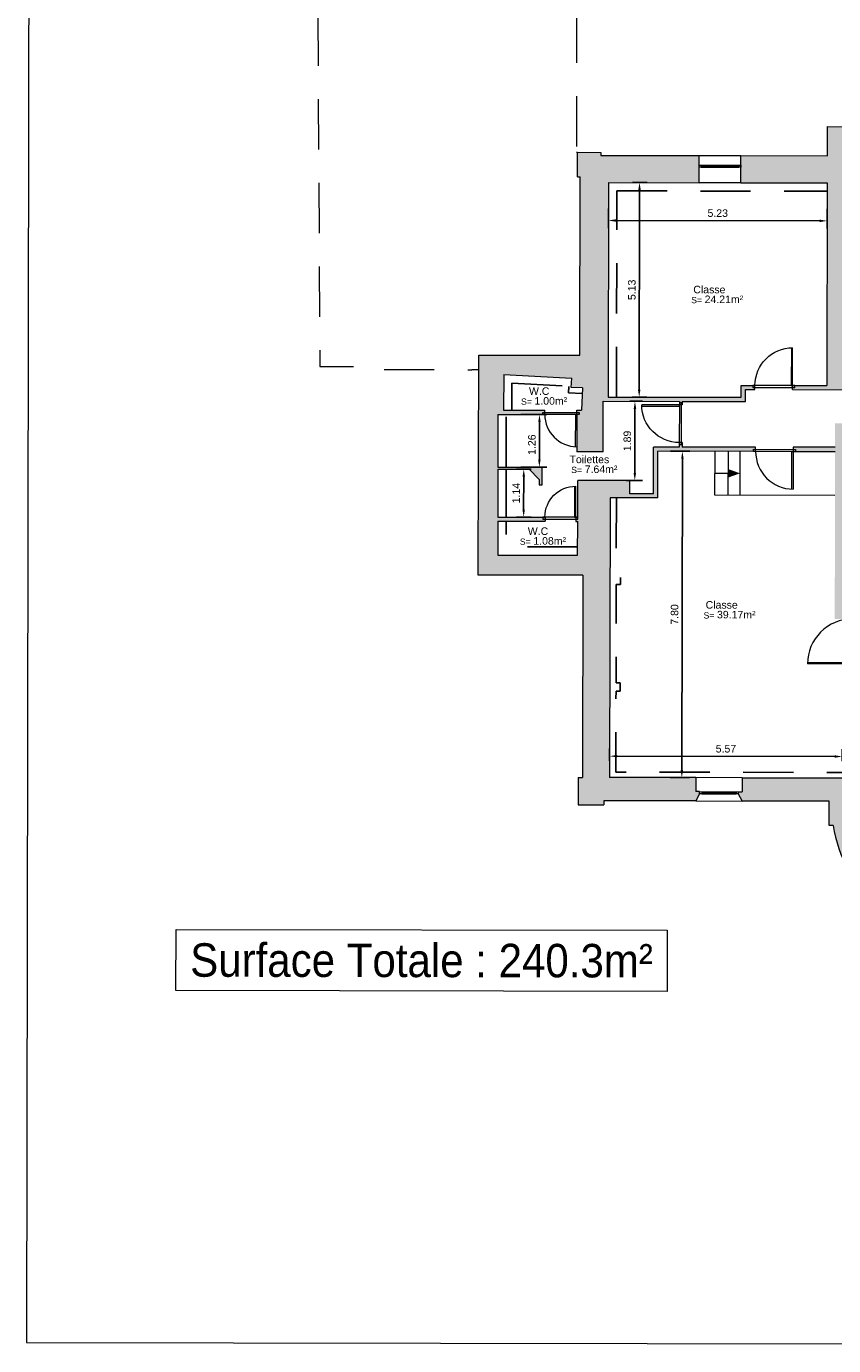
# Model space of a CAD drawing. Header units: metres. Extents: x -40 to 52, y -191 to 168.
# Tile 24 of 32: x -39 to -20, y 20 to 52. Entities that reach past the tile are written whole.
import ezdxf
from ezdxf.enums import TextEntityAlignment as Align

# ---------------------------------------------------------------- set-up
doc = ezdxf.new("R2010")
doc.units = ezdxf.units.M
doc.header["$LTSCALE"] = 2
doc.linetypes.add('Chemin', pattern=[0.5, 0.3, -0.2])
doc.layers.add('-180CM', color=11, linetype='Chemin')
for name, color, linetype, lineweight in [('Cotation', 8, 'Continuous', 13), ('Escalier', 8, 'Continuous', 18), ('Etiq_Affectation', 7, 'Continuous', 18), ('Etiq_Surface', 7, 'Continuous', 18), ('Etiquette', 6, 'Continuous', 18), ('Hachures', 8, 'Continuous', 9), ('Menuiserie', 1, 'Continuous', 18), ('Menuiserie_cps', 7, 'Continuous', 18), ('Mur_coupe', 7, 'Continuous', 18), ('Mur_vu', 8, 'Continuous', 18)]:
    doc.layers.add(name, color=color, linetype=linetype, lineweight=lineweight)
for name, color, linetype, lineweight, plot in [('Etiq_Adresse', 6, 'Continuous', 18, False), ('Etiq_Mesure_ou_non', 6, 'Continuous', 18, False), ('Etiq_Num_appart', 6, 'Continuous', 18, False), ('Etiq_Num_lot', 6, 'Continuous', 18, False), ('Etiq_Typologie', 6, 'Continuous', 18, False), ('Menuiserie_seuil', 8, 'Continuous', 18, False)]:
    doc.layers.add(name, color=color, linetype=linetype, lineweight=lineweight, plot=plot)
doc.styles.get("Standard").update_dxf_attribs({"font": 'arial.ttf'})
doc.dimstyles.get("Standard").update_dxf_attribs({"dimtxt": 0.18, "dimasz": 0.18, "dimexe": 0.18, "dimexo": 0.0625, "dimgap": 0.09, "dimtad": 1, "dimzin": 0, "dimdsep": 46, "dimtxsty": 'Standard', "dimcen": 0.09, "dimadec": 0, "dimazin": 0, "dimtfac": 1, "dimtdec": 4, "dimtofl": 0, "dimtmove": 0, "dimatfit": 3, "dimfxl": 0, "dimtolj": 1, "dimtzin": 0, "dimarcsym": 0})

# ---------------------------------------------------------------- blocks, each defined once
blk = doc.blocks.new('Porte_Simple_Droite_107')
at = {"layer": 'Menuiserie_cps', "color": 1, "lineweight": 9}
for points in [[(0, 0), (0, 1.07)], [(0.03, 1.07), (0.03, 0), (0, 0)]]:
    blk.add_lwpolyline(points, dxfattribs=at)
at = {"layer": 'Menuiserie_cps', "lineweight": 9}
blk.add_arc((0, 0), 1.07, 0, 90, dxfattribs=at)
at = {"layer": 'Menuiserie_seuil'}
blk.add_lwpolyline([(-0.05, 0), (1.12, 0), (1.12, -0.05), (-0.05, -0.05)], close=True, dxfattribs=at)
blk = doc.blocks.new('Porte_Simple_Droite_90')
at = {"layer": 'Menuiserie_cps', "color": 1, "lineweight": 9}
for points in [[(0, 0), (0, 0.9)], [(0.03, 0.9), (0.03, 0), (0, 0)]]:
    blk.add_lwpolyline(points, dxfattribs=at)
at = {"layer": 'Menuiserie_cps', "lineweight": 9}
blk.add_arc((0, 0), 0.9, 0, 90, dxfattribs=at)
at = {"layer": 'Menuiserie_seuil'}
blk.add_lwpolyline([(-0.05, 0), (0.95, 0), (0.95, -0.05), (-0.05, -0.05)], close=True, dxfattribs=at)
blk = doc.blocks.new('Porte_Simple_Droite_77')
at = {"layer": 'Menuiserie_cps', "color": 1, "lineweight": 9}
for points in [[(0, 0), (0, 0.77)], [(0.03, 0.77), (0.03, 0), (0, 0)]]:
    blk.add_lwpolyline(points, dxfattribs=at)
at = {"layer": 'Menuiserie_cps', "lineweight": 9}
blk.add_arc((0, 0), 0.77, 0, 90, dxfattribs=at)
at = {"layer": 'Menuiserie_seuil'}
blk.add_lwpolyline([(-0.05, 0), (0.82, 0), (0.82, -0.05), (-0.05, -0.05)], close=True, dxfattribs=at)
blk = doc.blocks.new('Porte_Simple_Droite_74')
at = {"layer": 'Menuiserie_cps', "color": 1, "lineweight": 9}
for points in [[(0, 0), (0, 0.74)], [(0.03, 0.74), (0.03, 0), (0, 0)]]:
    blk.add_lwpolyline(points, dxfattribs=at)
at = {"layer": 'Menuiserie_cps', "lineweight": 9}
blk.add_arc((0, 0), 0.74, 0, 90, dxfattribs=at)
at = {"layer": 'Menuiserie_seuil'}
blk.add_lwpolyline([(-0.05, 0), (0.79, 0), (0.79, -0.05), (-0.05, -0.05)], close=True, dxfattribs=at)
blk = doc.blocks.new('Fenetre_92')
blk.add_lwpolyline([(0.05, 0.05), (0.05, 0), (0, 0), (0, 0.05), (0.92, 0.05), (0.92, 0), (0.87, 0), (0.87, 0.05), (0.87, 0.025), (0.05, 0.025), (0.05, 0), (0.87, 0)])
blk = doc.blocks.new('Fenetre_100')
blk.add_lwpolyline([(0.05, 0.05), (0.05, 0), (0, 0), (0, 0.05), (1, 0.05), (1, 0), (0.95, 0), (0.95, 0.05), (0.95, 0.025), (0.05, 0.025), (0.05, 0), (0.95, 0)])
blk = doc.blocks.new('Etiquette_Copro')
at = {"layer": 'Etiq_Adresse'}
blk.add_attdef('ADRESSE', text='', height=0.16, rotation=360, dxfattribs=at).set_placement((0.003, -0.655), align=Align.CENTER)
at = {"layer": 'Etiq_Affectation'}
blk.add_attdef('AFFECTATION', text='', height=0.16, rotation=360, dxfattribs=at).set_placement((0, 0), align=Align.CENTER)
at = {"layer": 'Etiq_Mesure_ou_non'}
blk.add_attdef('MESURE', text='', height=0.16, rotation=360, dxfattribs=at).set_placement((0, 0.686), align=Align.CENTER)
at = {"layer": 'Etiq_Num_appart'}
blk.add_attdef('NUMERO_APPARTEMENT', text='', height=0.16, rotation=360, dxfattribs=at).set_placement((0.003, -0.455), align=Align.CENTER)
at = {"layer": 'Etiq_Num_lot', "width": 0.7}
blk.add_attdef('NUMERO_LOT', text='', height=0.4, rotation=360, dxfattribs=at).set_placement((0, 0.227), align=Align.CENTER)
at = {"layer": 'Etiq_Surface'}
blk.add_text('S=', height=0.15, rotation=360, dxfattribs=at).set_placement((-0.435, -0.237))
blk.add_attdef('SURFACE', text='', height=0.15, rotation=360, dxfattribs=at).set_placement((-0.112, -0.287), align=Align.BOTTOM_LEFT)
at = {"layer": 'Etiq_Typologie'}
blk.add_attdef('TYPOLOGIE', text='', height=0.16, rotation=360, dxfattribs=at).set_placement((0.003, -0.855), align=Align.CENTER)
blk = doc.blocks.new('*D194')
at = {"layer": 'Cotation', "color": 0, "linetype": 'ByBlock', "lineweight": -2, "transparency": 16777216}
for p, q in [((-23.839, 41.593), (-23.378, 41.592)), ((-23.571, 33.972), (-23.558, 41.413)), ((-23.852, 33.792), (-23.391, 33.791))]:
    blk.add_line(p, q, dxfattribs=at)
at = {"layer": 'Cotation', "color": 0, "transparency": 16777216}
for points in [[(-23.588, 41.413), (-23.528, 41.413), (-23.558, 41.593)], [(-23.601, 33.972), (-23.541, 33.971), (-23.571, 33.792)]]:
    blk.add_solid(points, dxfattribs=at)
at = {"layer": 'Defpoints', "color": 0, "transparency": 16777216}
for p in [(-23.902, 41.593), (-23.558, 41.593), (-23.915, 33.792)]:
    blk.add_point(p, dxfattribs=at)
at = {"layer": 'Cotation', "color": 11, "transparency": 16777216, "insert": (-23.745, 37.692), "char_height": 0.18, "attachment_point": 5, "rotation": 89.9026}
blk.add_mtext('\\A1;7.80', dxfattribs=at)
blk = doc.blocks.new('*D195')
at = {"layer": 'Cotation', "color": 0, "linetype": 'ByBlock', "lineweight": -2, "transparency": 16777216}
for p, q in [((-25.299, 34.195), (-25.299, 34.484)), ((-19.734, 34.186), (-19.734, 34.475)), ((-25.119, 34.304), (-19.914, 34.295))]:
    blk.add_line(p, q, dxfattribs=at)
at = {"layer": 'Cotation', "color": 0, "transparency": 16777216}
for points in [[(-25.119, 34.334), (-25.119, 34.274), (-25.299, 34.304)], [(-19.914, 34.325), (-19.914, 34.265), (-19.734, 34.295)]]:
    blk.add_solid(points, dxfattribs=at)
at = {"layer": 'Defpoints', "color": 0, "transparency": 16777216}
for p in [(-25.299, 34.133), (-19.734, 34.295), (-19.734, 34.123)]:
    blk.add_point(p, dxfattribs=at)
at = {"layer": 'Cotation', "color": 11, "transparency": 16777216, "insert": (-22.516, 34.48), "char_height": 0.18, "attachment_point": 5, "rotation": 359.9026}
blk.add_mtext('\\A1;5.57', dxfattribs=at)
blk = doc.blocks.new('*D202')
at = {"layer": 'Cotation', "color": 0, "linetype": 'ByBlock', "lineweight": -2, "transparency": 16777216}
for p, q in [((-24.748, 48.017), (-24.403, 48.017)), ((-24.591, 43.067), (-24.583, 47.837)), ((-24.757, 42.887), (-24.412, 42.887))]:
    blk.add_line(p, q, dxfattribs=at)
at = {"layer": 'Cotation', "color": 0, "transparency": 16777216}
for points in [[(-24.613, 47.837), (-24.553, 47.837), (-24.583, 48.017)], [(-24.621, 43.067), (-24.561, 43.067), (-24.592, 42.887)]]:
    blk.add_solid(points, dxfattribs=at)
at = {"layer": 'Defpoints', "color": 0, "transparency": 16777216}
for p in [(-24.811, 48.017), (-24.583, 48.017), (-24.82, 42.887)]:
    blk.add_point(p, dxfattribs=at)
at = {"layer": 'Cotation', "color": 11, "transparency": 16777216, "insert": (-24.767, 45.452), "char_height": 0.18, "attachment_point": 5, "rotation": 89.9026}
blk.add_mtext('\\A1;5.13', dxfattribs=at)
blk = doc.blocks.new('*D203')
at = {"layer": 'Cotation', "color": 0, "linetype": 'ByBlock', "lineweight": -2, "transparency": 16777216}
for p, q in [((-25.327, 47.396), (-25.327, 46.93)), ((-20.097, 47.388), (-20.097, 46.921)), ((-25.147, 47.109), (-20.277, 47.101))]:
    blk.add_line(p, q, dxfattribs=at)
at = {"layer": 'Cotation', "color": 0, "transparency": 16777216}
for points in [[(-25.147, 47.139), (-25.147, 47.079), (-25.327, 47.11)], [(-20.277, 47.131), (-20.277, 47.071), (-20.097, 47.101)]]:
    blk.add_solid(points, dxfattribs=at)
at = {"layer": 'Defpoints', "color": 0, "transparency": 16777216}
for p in [(-25.326, 47.459), (-20.096, 47.45), (-20.097, 47.101)]:
    blk.add_point(p, dxfattribs=at)
at = {"layer": 'Cotation', "color": 11, "transparency": 16777216, "insert": (-22.712, 47.285), "char_height": 0.18, "attachment_point": 5, "rotation": 359.9026}
blk.add_mtext('\\A1;5.23', dxfattribs=at)
blk = doc.blocks.new('*D204')
at = {"layer": 'Cotation', "color": 0, "linetype": 'ByBlock', "lineweight": -2, "transparency": 16777216}
for p, q in [((-24.818, 42.787), (-24.513, 42.787)), ((-24.693, 42.607), (-24.696, 41.073)), ((-24.9, 40.893), (-24.516, 40.893))]:
    blk.add_line(p, q, dxfattribs=at)
at = {"layer": 'Cotation', "color": 0, "transparency": 16777216}
for points in [[(-24.723, 42.607), (-24.663, 42.607), (-24.693, 42.787)], [(-24.726, 41.073), (-24.666, 41.073), (-24.696, 40.893)]]:
    blk.add_solid(points, dxfattribs=at)
at = {"layer": 'Defpoints', "color": 0, "transparency": 16777216}
for p in [(-24.88, 42.787), (-24.962, 40.893), (-24.696, 40.893)]:
    blk.add_point(p, dxfattribs=at)
at = {"layer": 'Cotation', "color": 11, "transparency": 16777216, "insert": (-24.875, 41.84), "char_height": 0.18, "attachment_point": 5, "rotation": 89.9026}
blk.add_mtext('\\A1;1.89', dxfattribs=at)
blk = doc.blocks.new('*D205')
at = {"layer": 'Cotation', "color": 0, "linetype": 'ByBlock', "lineweight": -2, "transparency": 16777216}
for p, q in [((-27.528, 41.164), (-27.173, 41.163)), ((-27.355, 40.199), (-27.353, 40.984)), ((-27.529, 40.02), (-27.175, 40.019))]:
    blk.add_line(p, q, dxfattribs=at)
at = {"layer": 'Cotation', "color": 0, "transparency": 16777216}
for points in [[(-27.383, 40.984), (-27.323, 40.984), (-27.353, 41.164)], [(-27.385, 40.199), (-27.325, 40.199), (-27.355, 40.019)]]:
    blk.add_solid(points, dxfattribs=at)
at = {"layer": 'Defpoints', "color": 0, "transparency": 16777216}
for p in [(-27.59, 41.164), (-27.353, 41.164), (-27.592, 40.02)]:
    blk.add_point(p, dxfattribs=at)
at = {"layer": 'Cotation', "color": 11, "transparency": 16777216, "insert": (-27.534, 40.592), "char_height": 0.18, "attachment_point": 5, "rotation": 89.9026}
blk.add_mtext('\\A1;1.14', dxfattribs=at)
blk = doc.blocks.new('*D206')
at = {"layer": 'Cotation', "color": 0, "linetype": 'ByBlock', "lineweight": -2, "transparency": 16777216}
for p, q in [((-27.422, 42.474), (-26.797, 42.473)), ((-26.979, 41.393), (-26.977, 42.293)), ((-27.424, 41.214), (-26.799, 41.213))]:
    blk.add_line(p, q, dxfattribs=at)
at = {"layer": 'Cotation', "color": 0, "transparency": 16777216}
for points in [[(-27.007, 42.293), (-26.947, 42.293), (-26.977, 42.473)], [(-27.009, 41.393), (-26.949, 41.393), (-26.979, 41.213)]]:
    blk.add_solid(points, dxfattribs=at)
at = {"layer": 'Defpoints', "color": 0, "transparency": 16777216}
for p in [(-27.485, 42.474), (-26.977, 42.473), (-27.487, 41.214)]:
    blk.add_point(p, dxfattribs=at)
at = {"layer": 'Cotation', "color": 11, "transparency": 16777216, "insert": (-27.158, 41.751), "char_height": 0.18, "attachment_point": 5, "rotation": 89.9026}
blk.add_mtext('\\A1;1.26', dxfattribs=at)

msp = doc.modelspace()

# ---------------------------------------------------------------- hatches: boundary and pattern name
at = {"layer": 'Hachures'}
h = msp.add_hatch(color=256, dxfattribs=at)
h.dxf.hatch_style = 1
h.paths.add_polyline_path([(-17.091, 49.35), (-20.093, 49.355), (-20.094, 48.657), (-22.158, 48.661), (-22.159, 48.013), (-20.096, 48.009), (-20.104, 43.166), (-20.922, 43.167), (-20.922, 43.067), (-19.484, 43.064), (-19.483, 43.404), (-15.026, 43.396), (-15.026, 43.496), (-19.483, 43.504), (-19.48, 45.397), (-19.28, 45.396), (-19.28, 45.646), (-19.48, 45.647), (-19.476, 47.915), (-19.228, 47.915), (-19.227, 48.504), (-17.093, 48.5)])
h = msp.add_hatch(color=256, dxfattribs=at)
h.dxf.hatch_style = 1
h.paths.add_polyline_path([(-25.288, 40.478), (-24.149, 40.476), (-24.147, 41.594), (-21.806, 41.59), (-21.806, 41.69), (-23.562, 41.693), (-23.562, 41.801), (-23.632, 41.801), (-23.632, 41.693), (-24.247, 41.694), (-24.249, 40.576), (-24.819, 40.577), (-24.819, 40.893), (-26.061, 40.895), (-26.063, 40.017), (-26.107, 40.017), (-26.107, 39.917), (-26.063, 39.917), (-26.064, 39.11), (-27.976, 39.113), (-27.974, 39.92), (-26.842, 39.918), (-26.842, 40.018), (-27.974, 40.02), (-27.972, 41.165), (-27.226, 41.163), (-26.983, 40.916), (-26.984, 40.788), (-26.914, 40.787), (-26.913, 41.213), (-27.972, 41.215), (-27.97, 42.475), (-26.849, 42.473), (-26.849, 42.573), (-27.835, 42.575), (-27.833, 43.429), (-26.206, 43.342), (-26.218, 43.121), (-25.945, 43.106), (-25.975, 42.572), (-26.08, 42.572), (-26.08, 42.472), (-26.082, 41.582), (-25.456, 41.581), (-25.454, 42.788), (-23.631, 42.785), (-23.631, 42.701), (-23.561, 42.701), (-23.561, 42.785), (-22.052, 42.783), (-22.052, 43.069), (-21.822, 43.068), (-21.822, 43.168), (-22.152, 43.169), (-22.152, 42.883), (-25.334, 42.888), (-25.326, 48.018), (-23.159, 48.014), (-23.158, 48.662), (-25.508, 48.666), (-25.508, 48.739), (-26.069, 48.74), (-26.07, 48.156), (-26, 48.156), (-26.008, 43.888), (-28.431, 43.892), (-28.44, 38.634), (-25.941, 38.63), (-25.95, 33.791), (-26.05, 33.791), (-26.051, 33.141), (-25.441, 33.14), (-25.441, 33.237), (-23.24, 33.233), (-23.145, 33.406), (-23.145, 33.456), (-23.24, 33.456), (-23.239, 33.791), (-25.3, 33.794)])
h = msp.add_hatch(color=256, dxfattribs=at)
h.dxf.hatch_style = 1
h.paths.add_polyline_path([(-17.299, 42.133), (-18.665, 42.135), (-18.666, 41.635), (-18.666, 41.572), (-18.616, 41.572), (-18.616, 41.635), (-17.589, 41.633), (-17.592, 40.26), (-19.281, 40.263), (-19.281, 40.51), (-19.468, 40.51), (-19.466, 41.573), (-19.386, 41.573), (-19.385, 42.257), (-19.905, 42.257), (-19.906, 41.687), (-20.906, 41.688), (-20.906, 41.588), (-19.906, 41.587), (-19.913, 37.584), (-19.393, 37.583), (-19.393, 37.757), (-18.619, 37.756), (-18.619, 37.876), (-19.473, 37.877), (-19.469, 40.193), (-17.592, 40.19), (-17.596, 37.874), (-17.769, 37.874), (-17.769, 37.754), (-17.208, 37.753), (-17.208, 37.875), (-17.476, 37.875), (-17.469, 41.633), (-17.3, 41.633)])
h = msp.add_hatch(color=256, dxfattribs=at)
h.dxf.hatch_style = 1
h.paths.add_polyline_path([(-19.149, 33.784), (-19.585, 33.785), (-19.584, 34.149), (-19.734, 34.149), (-19.735, 33.785), (-22.13, 33.789), (-22.13, 33.454), (-22.225, 33.454), (-22.225, 33.404), (-22.131, 33.231), (-20.046, 33.228), (-20.047, 32.643), (-19.952, 32.643, 0.328973), (-16.97, 29.765), (-17.051, 30.386, -0.352473), (-19.4, 33.147), (-19.15, 33.146)])

# ---------------------------------------------------------------- linework, layer by layer
at = {"layer": '-180CM', "linetype": 'Chemin', "ltscale": 2, "flags": 128}
for points in [[(-25.134, 42.888), (-25.126, 47.818)], [(-25.126, 47.818), (-20.096, 47.809)], [(-27.635, 42.575), (-27.634, 43.218)], [(-27.634, 43.218), (-26.271, 43.145)], [(-25.952, 42.974), (-26.279, 42.992), (-26.271, 43.145)], [(-27.772, 41.214), (-27.77, 42.475)], [(-27.774, 40.02), (-27.772, 41.164)], [(-25.138, 40.477), (-25.142, 38.606), (-25.042, 38.605), (-25.042, 38.405), (-25.142, 38.406), (-25.146, 36.055), (-25.046, 36.054), (-25.046, 35.854), (-25.146, 35.855), (-25.15, 33.924), (-19.735, 33.914)], [(-26.064, 39.31), (-27.775, 39.313), (-27.774, 39.92)]]:
    msp.add_lwpolyline(points, dxfattribs=at)
at = {"layer": 'Escalier', "flags": 128}
for points in [[(-22.779, 40.541), (-22.777, 41.591)], [(-22.459, 40.541), (-22.457, 41.591)], [(-22.179, 40.54), (-22.177, 41.59)], [(-22.778, 41.066), (-22.458, 41.066)], [(-19.908, 40.537), (-22.779, 40.541)]]:
    msp.add_lwpolyline(points, dxfattribs=at)
msp.add_lwpolyline([(-22.458, 41.066, 0.2, 0, 0), (-22.178, 41.065, 0, 0, 0)], format="xyseb", dxfattribs=at)
at = {"layer": 'Etiq_Surface'}
msp.add_lwpolyline([(-35.671, 30.164), (-23.923, 30.144), (-23.926, 28.681), (-35.673, 28.701)], close=True, dxfattribs=at)
at = {"layer": 'Menuiserie'}
msp.add_lwpolyline([(-39.251, 20.288), (5.299, 20.212), (5.406, 83.212), (-39.144, 83.288)], close=True, dxfattribs=at)
at = {"layer": 'Mur_coupe'}
for p, q in [((-20.093, 49.355), (-20.094, 48.657)), ((-25.326, 48.018), (-23.159, 48.014)), ((-22.159, 48.013), (-20.096, 48.009)), ((-22.152, 42.883), (-22.152, 43.169)), ((-22.152, 43.169), (-21.822, 43.168)), ((-25.334, 42.888), (-22.152, 42.883))]:
    msp.add_line(p, q, dxfattribs=at)
at = {"layer": 'Mur_coupe', "linetype": 'Chemin', "ltscale": 2, "flags": 128}
for points in [[(-26.057, 70.082), (-26.093, 48.74)], [(-32.293, 70.009), (-32.311, 57.873), (-32.247, 46.313), (-32.232, 43.619), (-31.243, 43.617), (-31.243, 43.547), (-28.593, 43.542)]]:
    msp.add_lwpolyline(points, dxfattribs=at)
at = {"layer": 'Mur_coupe', "flags": 128}
for points in [[(-20.093, 49.355), (-17.091, 49.35)], [(-26.07, 48.156), (-26.069, 48.74)], [(-26.069, 48.74), (-25.508, 48.739)], [(-25.508, 48.739), (-25.508, 48.666)], [(-25.508, 48.666), (-23.158, 48.662)], [(-23.159, 48.014), (-23.158, 48.662)], [(-22.159, 48.013), (-22.158, 48.661)], [(-22.158, 48.661), (-20.094, 48.657)], [(-26.07, 48.156), (-26, 48.156)], [(-26.008, 43.888), (-26, 48.156)], [(-25.326, 48.018), (-25.334, 42.888)], [(-20.096, 48.009), (-20.104, 43.166)], [(-25.941, 38.63), (-28.44, 38.634), (-28.431, 43.892), (-26.008, 43.888)], [(-28.431, 43.542), (-28.593, 43.542)], [(-27.833, 43.429), (-27.835, 42.575)], [(-27.833, 43.429), (-26.206, 43.342)], [(-26.218, 43.121), (-26.206, 43.342)], [(-25.945, 43.106), (-26.218, 43.121)], [(-25.945, 43.106), (-25.975, 42.572)], [(-23.561, 42.785), (-22.052, 42.783), (-22.052, 43.069), (-21.822, 43.068)], [(-21.822, 43.068), (-21.822, 43.168)], [(-20.922, 43.067), (-20.922, 43.167)], [(-20.922, 43.167), (-20.104, 43.166)], [(-20.922, 43.067), (-19.484, 43.064)], [(-25.456, 41.581), (-25.454, 42.788)], [(-25.454, 42.788), (-23.631, 42.785)], [(-23.631, 42.785), (-23.631, 42.701)], [(-23.561, 42.701), (-23.631, 42.701)], [(-23.561, 42.785), (-23.561, 42.701)], [(-27.97, 42.475), (-27.972, 41.215)], [(-27.97, 42.475), (-26.849, 42.473)], [(-27.835, 42.575), (-26.849, 42.573)], [(-26.849, 42.473), (-26.849, 42.573)], [(-26.08, 42.472), (-26.082, 41.582)], [(-26.08, 42.472), (-26.08, 42.572)], [(-26.08, 42.572), (-25.975, 42.572)], [(-24.249, 40.576), (-24.247, 41.694)], [(-23.632, 41.693), (-24.247, 41.694)], [(-23.562, 41.801), (-23.632, 41.801)], [(-23.632, 41.801), (-23.632, 41.693)], [(-23.562, 41.801), (-23.562, 41.693)], [(-21.806, 41.69), (-23.562, 41.693)], [(-21.806, 41.59), (-21.806, 41.69)], [(-19.906, 41.687), (-20.906, 41.688), (-20.906, 41.588), (-19.906, 41.587)], [(-25.456, 41.581), (-26.082, 41.582)], [(-24.149, 40.476), (-24.147, 41.594)], [(-21.806, 41.59), (-24.147, 41.594)], [(-27.972, 41.165), (-27.974, 40.02)], [(-27.972, 41.215), (-26.913, 41.213)], [(-27.972, 41.165), (-27.226, 41.163)], [(-27.226, 41.163), (-26.983, 40.916), (-26.984, 40.788), (-26.914, 40.787), (-26.913, 41.213)], [(-26.063, 40.017), (-26.061, 40.895)], [(-24.819, 40.577), (-24.819, 40.893), (-26.061, 40.895)], [(-25.288, 40.478), (-25.3, 33.794)], [(-24.149, 40.476), (-25.288, 40.478)], [(-24.249, 40.576), (-24.819, 40.577)], [(-27.974, 39.92), (-27.976, 39.113), (-26.064, 39.11), (-26.063, 39.917)], [(-27.974, 40.02), (-26.842, 40.018)], [(-27.974, 39.92), (-26.842, 39.918)], [(-26.842, 40.018), (-26.842, 39.918)], [(-26.107, 40.017), (-26.107, 39.917)], [(-26.107, 40.017), (-26.063, 40.017)], [(-26.107, 39.917), (-26.063, 39.917)], [(-25.941, 38.63), (-25.95, 33.791)], [(-26.05, 33.791), (-26.051, 33.141), (-25.441, 33.14)], [(-26.05, 33.791), (-25.95, 33.791)], [(-23.239, 33.791), (-25.3, 33.794)], [(-23.239, 33.791), (-23.24, 33.456)], [(-22.13, 33.789), (-22.13, 33.454)], [(-22.13, 33.789), (-19.735, 33.785)], [(-23.145, 33.456), (-23.145, 33.406), (-23.24, 33.233)], [(-23.145, 33.456), (-23.24, 33.456)], [(-22.225, 33.454), (-22.13, 33.454)], [(-22.225, 33.454), (-22.225, 33.404), (-22.131, 33.231)], [(-25.441, 33.237), (-25.441, 33.14)], [(-23.24, 33.233), (-25.441, 33.237)], [(-20.046, 33.228), (-22.131, 33.231)], [(-20.047, 32.643), (-20.046, 33.228)], [(-19.952, 32.643), (-20.047, 32.643)]]:
    msp.add_lwpolyline(points, dxfattribs=at)
at = {"layer": 'Mur_coupe', "linetype": 'Chemin', "flags": 128}
msp.add_lwpolyline([(-26.093, 48.74), (-26.069, 48.74)], dxfattribs=at)
at = {"layer": 'Mur_coupe'}
msp.add_arc((-16.511, 33.225), 3.49, 189.594, 262.4333, dxfattribs=at)
at = {"layer": 'Mur_vu', "flags": 128}
for points in [[(-23.158, 48.662), (-22.158, 48.661)], [(-22.159, 48.013), (-23.159, 48.014)], [(-22.13, 33.789), (-23.239, 33.791)], [(-23.24, 33.233), (-22.131, 33.231)]]:
    msp.add_lwpolyline(points, dxfattribs=at)

# ---------------------------------------------------------------- block references
at = {"layer": 'Etiquette'}
ref = msp.add_blockref('Etiquette_Copro', (-22.913, 45.369), dxfattribs=dict(at, rotation=359.9025560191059))
ref.add_attrib('AFFECTATION', 'Classe', dxfattribs={"layer": 'Etiq_Affectation', "height": 0.18, "rotation": 359.9026}).set_placement((-22.913, 45.369), align=Align.CENTER)
ref.add_attrib('SURFACE', '24.21m²', dxfattribs={"layer": 'Etiq_Surface', "height": 0.18, "rotation": 359.9026}).set_placement((-23.026, 45.082), align=Align.BOTTOM_LEFT)
ref = msp.add_blockref('Etiquette_Copro', (-26.984, 42.941), dxfattribs=dict(at, rotation=359.9025560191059))
ref.add_attrib('AFFECTATION', 'W.C', dxfattribs={"layer": 'Etiq_Affectation', "height": 0.18, "rotation": 359.9026}).set_placement((-26.984, 42.941), align=Align.CENTER)
ref.add_attrib('SURFACE', '1.00m²', dxfattribs={"layer": 'Etiq_Surface', "height": 0.18, "rotation": 359.9026}).set_placement((-27.097, 42.654), align=Align.BOTTOM_LEFT)
ref = msp.add_blockref('Etiquette_Copro', (-25.783, 41.308), dxfattribs=dict(at, rotation=359.9025560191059))
ref.add_attrib('AFFECTATION', 'Toilettes', dxfattribs={"layer": 'Etiq_Affectation', "height": 0.18, "rotation": 359.9026}).set_placement((-25.783, 41.308), align=Align.CENTER)
ref.add_attrib('SURFACE', '7.64m²', dxfattribs={"layer": 'Etiq_Surface', "height": 0.18, "rotation": 359.9026}).set_placement((-25.895, 41.02), align=Align.BOTTOM_LEFT)
ref = msp.add_blockref('Etiquette_Copro', (-27.012, 39.593), dxfattribs=dict(at, rotation=359.9025560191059))
ref.add_attrib('AFFECTATION', 'W.C', dxfattribs={"layer": 'Etiq_Affectation', "height": 0.18, "rotation": 359.9026}).set_placement((-27.012, 39.593), align=Align.CENTER)
ref.add_attrib('SURFACE', '1.08m²', dxfattribs={"layer": 'Etiq_Surface', "height": 0.18, "rotation": 359.9026}).set_placement((-27.124, 39.306), align=Align.BOTTOM_LEFT)
ref = msp.add_blockref('Etiquette_Copro', (-22.618, 37.831), dxfattribs=dict(at, rotation=359.9025560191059))
ref.add_attrib('AFFECTATION', 'Classe', dxfattribs={"layer": 'Etiq_Affectation', "height": 0.18, "rotation": 359.9026}).set_placement((-22.618, 37.831), align=Align.CENTER)
ref.add_attrib('SURFACE', '39.17m²', dxfattribs={"layer": 'Etiq_Surface', "height": 0.18, "rotation": 359.9026}).set_placement((-22.73, 37.544), align=Align.BOTTOM_LEFT)
at = {"layer": 'Menuiserie'}
for name, p, rotation in [('Fenetre_100', (-23.158, 48.386), 359.9025560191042), ('Porte_Simple_Droite_77', (-26.08, 42.472), 179.9025560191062), ('Porte_Simple_Droite_90', (-20.906, 41.588), 179.902556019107), ('Porte_Simple_Droite_107', (-19.495, 36.512), 89.90255601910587), ('Fenetre_92', (-23.145, 33.406), 359.9025560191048)]:
    msp.add_blockref(name, p, dxfattribs=dict(at, rotation=rotation))
at = {"layer": 'Menuiserie', "xscale": -1}
for name, p, rotation in [('Porte_Simple_Droite_90', (-20.922, 43.167), 359.9025560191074), ('Porte_Simple_Droite_90', (-23.631, 42.701), 89.90255601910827), ('Porte_Simple_Droite_74', (-26.107, 40.017), 359.9025560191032)]:
    msp.add_blockref(name, p, dxfattribs=dict(at, rotation=rotation))

# ---------------------------------------------------------------- texts
at = {"layer": 'Etiq_Surface', "width": 0.9}
msp.add_text('Surface Totale : 240.3m²', height=0.8, rotation=359.9026, dxfattribs=at).set_placement((-29.798, 29.422), align=Align.MIDDLE_CENTER)

# ---------------------------------------------------------------- dimensions: what is measured, and where the dimension line sits
at = {"layer": 'Cotation'}
for base, p1, p2, angle, picture, middle in [((-24.583, 48.017), (-24.82, 42.887), (-24.811, 48.017), 89.9026, '*D202', (-24.767, 45.452)), ((-20.097, 47.101), (-25.326, 47.459), (-20.096, 47.45), 359.9026, '*D203', (-22.712, 47.285)), ((-24.696, 40.893), (-24.88, 42.787), (-24.962, 40.893), 89.9026, '*D204', (-24.875, 41.84)), ((-23.558, 41.593), (-23.915, 33.792), (-23.902, 41.593), 89.9026, '*D194', (-23.745, 37.692)), ((-27.353, 41.164), (-27.592, 40.02), (-27.59, 41.164), 89.9026, '*D205', (-27.534, 40.592)), ((-19.734, 34.295), (-25.299, 34.133), (-19.734, 34.123), 359.9026, '*D195', (-22.516, 34.48))]:
    dim = msp.add_linear_dim(base=base, p1=p1, p2=p2, angle=angle, dimstyle='Standard', override={"dimpost": '<>', "dimclrt": 11, "dimfxl": 5}, dxfattribs=at)
    dim.commit()
    dim.dimension.update_dxf_attribs({"geometry": picture, "text_midpoint": middle})
dim = msp.add_linear_dim(base=(-26.977, 42.473), p1=(-27.487, 41.214), p2=(-27.485, 42.474), angle=89.9026, dimstyle='Standard', override={"dimpost": '<>', "dimclrt": 11, "dimfxl": 5}, dxfattribs=at)
dim.commit()
dim.dimension.update_dxf_attribs({"geometry": '*D206', "text_midpoint": (-26.978, 41.751), "dimtype": 160})

doc.saveas('drawing.dxf')
